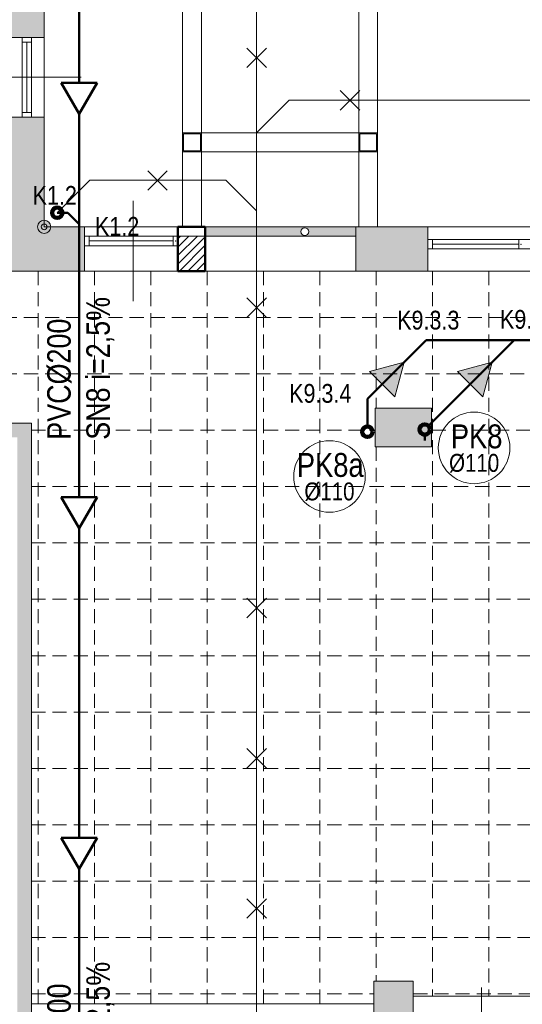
# Model space of a CAD drawing. Header units: millimetres. Extents: x -23540 to 53212, y -37964 to 41185.
# Tile 81 of 203: x -3211 to -2676, y -32245 to -31196. Entities that reach past the tile are written whole.
import ezdxf

# ---------------------------------------------------------------- set-up
doc = ezdxf.new("R2010")
doc.units = ezdxf.units.MM
for name, pattern in [('DASHED', [0.75, 0.5, -0.25]), ('DASHEDX2', [1.5, 1, -0.5]), ('DIVIDEX2', [2.5, 1, -0.5, 0, -0.5, 0, -0.5])]:
    doc.linetypes.add(name, pattern=pattern)
doc.layers.get('0').update_dxf_attribs({"lineweight": 18})
for name, color, linetype, lineweight in [('BA_KS_ist.', 34, 'Continuous', 50), ('MM_KS', 14, 'Continuous', 50), ('MM_KS_OPISY', 7, 'Continuous', 9), ('mm_opisy_2_KS', 1, 'Continuous', 18), ('mm_sprężone', 7, 'Continuous', 50), ('mm_wentylacja_bloki', 7, 'Continuous', 18), ('PG_PRZERYWANE_ŚREDNIE', 1, 'DASHEDX2', 18), ('PG_WIDOKOWE_CIENKIE', 1, 'Continuous', 18), ('PG_ŚCIANY_DZIAŁOWE', 3, 'Continuous', 18), ('Przekrojowa', 60, 'Continuous', 18)]:
    doc.layers.add(name, color=color, linetype=linetype, lineweight=lineweight)
doc.styles.get("Standard").update_dxf_attribs({"font": 'arial.ttf'})

# ---------------------------------------------------------------- blocks, each defined once
blk = doc.blocks.new('ksstrz')
at = {"layer": 'mm_sprężone', "linetype": 'DIVIDEX2', "lineweight": 30}
h = blk.add_hatch(color=256, dxfattribs=at)
h.dxf.hatch_style = 1
h.paths.add_polyline_path([(28045.5, -44864.49038105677), (28060.5, -44838.50961894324), (28030.5, -44838.50961894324)])
at = {"layer": 'mm_wentylacja_bloki'}
for p, q in [((28030.5, -44838.50961894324), (28045.5, -44864.49038105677)), ((28060.5, -44838.50961894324), (28030.5, -44838.50961894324)), ((28045.5, -44864.49038105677), (28060.5, -44838.50961894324))]:
    blk.add_line(p, q, dxfattribs=at)

msp = doc.modelspace()

# ---------------------------------------------------------------- hatches: boundary and pattern name
at = {"layer": 'mm_opisy_2_KS'}
h = msp.add_hatch(color=256, dxfattribs=at)
h.dxf.hatch_style = 1
edge = h.paths.add_edge_path()
edge.add_arc((-3184.90545769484, -31416.83684934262), 2.999999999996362, 0, 90.00000000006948)
edge.add_line((-3184.90545769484, -31413.83684934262), (-3184.90545769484, -31409.83684934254))
edge.add_arc((-3184.90545769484, -31416.83684934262), 7.000000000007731, 0, 89.99999999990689, ccw=False)
edge.add_line((-3177.90545769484, -31416.83684934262), (-3181.905457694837, -31416.83684934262))
edge = h.paths.add_edge_path()
edge.add_arc((-3184.90545769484, -31416.83684934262), 3.000000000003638, 90.00000000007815, 359.9999999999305)
edge.add_line((-3181.905457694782, -31416.83684934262), (-3177.905457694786, -31416.83684934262))
edge.add_arc((-3184.90545769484, -31416.83684934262), 7.000000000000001, 180, 360, ccw=False)
edge.add_arc((-3184.90545769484, -31416.83684934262), 7.000000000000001, 90.00000000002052, 180.0000000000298, ccw=False)
edge.add_line((-3184.90545769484, -31409.83684934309), (-3184.90545769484, -31413.83684934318))
at = {"layer": 'PG_ŚCIANY_DZIAŁOWE', "true_color": 0x636466, "transparency": 33554610}
h = msp.add_hatch(color=251, dxfattribs=at)
h.dxf.hatch_style = 1
h.paths.add_polyline_path([(-3231.90545769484, -31215.08684934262), (-3184.90545769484, -31215.08684934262), (-3184.90545769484, -31160.83684934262), (-3231.90545769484, -31160.83684934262)])
h = msp.add_hatch(color=251, dxfattribs=at)
h.dxf.hatch_style = 1
h.paths.add_polyline_path([(-3369.655457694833, -31463.83684934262), (-3369.65545769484, -31441.33684934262), (-3409.90545769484, -31441.33684934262), (-3409.90545769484, -31466.83684934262), (-3386.40545769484, -31466.83684934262), (-3386.40545769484, -31463.83684934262)])
h.paths.add_polyline_path([(-3248.65545769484, -31441.33684934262), (-3248.655457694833, -31463.83684934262), (-3143.90545769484, -31463.83684934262), (-3141.90545769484, -31463.83684934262), (-3141.90545769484, -31416.83684934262), (-3184.90545769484, -31416.83684934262), (-3184.90545769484, -31300.08684934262), (-3231.90545769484, -31300.08684934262), (-3231.90545769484, -31441.33684934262)])
at = {"layer": 'PG_ŚCIANY_DZIAŁOWE', "lineweight": 20, "true_color": 0x636466, "transparency": 33554610}
h = msp.add_hatch(color=251, dxfattribs=at)
h.dxf.hatch_style = 1
edge = h.paths.add_edge_path()
edge.add_line((-2852.90545769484, -31426.83684934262), (-2852.90545769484, -31416.83684934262))
edge.add_line((-2852.90545769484, -31416.83684934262), (-2907.387662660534, -31416.83684934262))
edge.add_line((-2907.387662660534, -31416.83684934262), (-2907.387662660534, -31417.69613925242))
edge.add_arc((-2907.387662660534, -31421.86410666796), 4.167967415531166, 0, 90, ccw=False)
edge.add_arc((-2907.387662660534, -31421.86410666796), 4.167967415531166, -180, 0, ccw=False)
edge.add_arc((-2907.387662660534, -31421.86410666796), 4.167967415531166, 90, 180, ccw=False)
edge.add_line((-2907.387662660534, -31417.69613925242), (-2907.387662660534, -31416.83684934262))
edge.add_line((-2907.387662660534, -31416.83684934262), (-3013.40545769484, -31416.83684934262))
edge.add_line((-3013.40545769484, -31416.83684934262), (-3013.40545769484, -31426.83684934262))
edge.add_line((-3013.40545769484, -31426.83684934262), (-2852.90545769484, -31426.83684934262))
at = {"layer": 'PG_ŚCIANY_DZIAŁOWE', "true_color": 0x636466, "transparency": 33554610}
h = msp.add_hatch(color=251, dxfattribs=at)
h.dxf.hatch_style = 1
h.paths.add_polyline_path([(-2776.40545769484, -31416.83684934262), (-2852.90545769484, -31416.83684934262), (-2852.90545769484, -31463.83684934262), (-2776.40545769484, -31463.83684934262)])
h = msp.add_hatch(color=251, dxfattribs=at)
h.dxf.hatch_style = 1
h.paths.add_polyline_path([(-2832.40545769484, -31650.83684934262), (-2772.40545769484, -31650.83684934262), (-2772.40545769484, -31609.83684934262), (-2832.40545769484, -31609.83684934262)])
h = msp.add_hatch(color=251, dxfattribs=at)
h.dxf.hatch_style = 1
h.paths.add_polyline_path([(-3198.40545769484, -31625.83684934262), (-3226.90545769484, -31625.83684934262), (-3226.90545769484, -31640.83684934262), (-3213.40545769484, -31640.83684934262), (-3213.40545769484, -32257.33684934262), (-3198.405457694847, -32257.33684934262)])
h = msp.add_hatch(color=251, dxfattribs=at)
h.dxf.hatch_style = 1
h.paths.add_polyline_path([(-2833.90545769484, -32289.83684934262), (-2791.90545769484, -32289.83684934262), (-2791.90545769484, -32219.83684934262), (-2833.90545769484, -32219.83684934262)])
at = {"layer": 'Przekrojowa'}
h = msp.add_hatch(color=256, dxfattribs=at)
h.dxf.hatch_style = 1
edge = h.paths.add_edge_path()
edge.add_arc((-3184.905457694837, -31416.83684934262), 2.999999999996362, 0, 90.00000000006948)
edge.add_line((-3184.90545769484, -31413.83684934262), (-3184.90545769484, -31409.83684934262))
edge.add_arc((-3184.905457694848, -31416.83684934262), 7.000000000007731, 0, 89.99999999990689, ccw=False)
edge.add_line((-3177.90545769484, -31416.83684934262), (-3181.90545769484, -31416.83684934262))
edge = h.paths.add_edge_path()
edge.add_arc((-3184.905457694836, -31416.83684934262), 3.000000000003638, 90.00000000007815, 359.9999999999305)
edge.add_line((-3181.90545769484, -31416.83684934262), (-3177.90545769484, -31416.83684934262))
edge.add_arc((-3184.90545769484, -31416.83684934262), 7, -180, 0, ccw=False)
edge.add_arc((-3184.905457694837, -31416.83684934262), 7, 90.00000000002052, 180.0000000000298, ccw=False)
edge.add_line((-3184.90545769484, -31409.83684934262), (-3184.90545769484, -31413.83684934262))

# ---------------------------------------------------------------- linework, layer by layer
at = {"color": 251, "true_color": 0x636466}
for p, q in [((-3184.90545769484, -31416.83684934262), (-3184.90545769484, -30717.33684934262)), ((-3184.905457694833, -31215.08684934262), (-3231.90545769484, -31215.08684934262)), ((-3208.40545769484, -31215.08684934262), (-3208.405457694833, -31300.08684934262)), ((-3198.40545769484, -31215.08684934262), (-3198.405457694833, -31300.08684934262)), ((-3198.40545769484, -31299.33684934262), (-3198.40545769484, -31215.83684934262)), ((-3208.40545769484, -31220.08684934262), (-3198.40545769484, -31220.08684934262)), ((-3203.40545769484, -31220.08684934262), (-3203.405457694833, -31295.08684934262)), ((-3184.905457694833, -31300.08684934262), (-3231.90545769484, -31300.08684934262)), ((-3208.405457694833, -31295.08684934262), (-3198.405457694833, -31295.08684934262)), ((-2450.90545769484, -31416.83684934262), (-3184.90545769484, -31416.83684934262)), ((-3141.90545769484, -31463.83684934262), (-3141.90545769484, -31416.83684934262)), ((-3042.40545769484, -31426.83684934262), (-3141.90545769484, -31426.83684934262)), ((-3136.90545769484, -31436.83684934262), (-3136.90545769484, -31426.83684934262)), ((-3047.40545769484, -31426.83684934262), (-3047.40545769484, -31436.83684934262)), ((-3042.40545769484, -31426.83684934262), (-3042.40545769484, -31436.83684934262)), ((-2852.90545769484, -31463.83684934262), (-2852.90545769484, -31416.83684934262)), ((-2776.40545769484, -31463.83684934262), (-2776.40545769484, -31416.83684934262)), ((-3042.40545769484, -31436.83684934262), (-3141.90545769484, -31436.83684934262)), ((-3047.40545769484, -31431.83684934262), (-3136.90545769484, -31431.83684934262)), ((-2487.40545769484, -31430.33684934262), (-2776.40545769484, -31430.33684934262)), ((-2771.40545769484, -31440.33684934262), (-2771.405457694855, -31430.33684934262)), ((-2679.572124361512, -31435.33684934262), (-2771.40545769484, -31435.33684934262)), ((-2679.572124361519, -31430.33684934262), (-2679.572124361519, -31440.33684934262)), ((-2487.40545769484, -31440.33684934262), (-2776.40545769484, -31440.33684934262)), ((-3231.90545769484, -31463.83684934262), (-3143.90545769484, -31463.83684934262)), ((-2397.90545769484, -31463.83684934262), (-3143.90545769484, -31463.83684934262)), ((-3198.40545769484, -31625.83684934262), (-3226.90545769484, -31625.83684934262)), ((-3198.405457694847, -32257.33684934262), (-3198.40545769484, -31625.83684934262)), ((-2791.90545769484, -32219.83684934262), (-2833.90545769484, -32219.83684934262)), ((-2833.90545769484, -32219.83684934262), (-2833.90545769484, -32289.83684934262)), ((-2791.90545769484, -32219.83684934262), (-2791.90545769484, -32289.83684934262)), ((-2833.90545769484, -32243.83684934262), (-3198.40545769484, -32243.83684934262)), ((-2646.90545769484, -32235.83684934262), (-2791.90545769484, -32235.83684934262))]:
    msp.add_line(p, q, dxfattribs=at)
at = {"color": 251, "lineweight": 20, "true_color": 0x636466}
for p, q in [((-3037.40545769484, -31336.83684934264), (-3037.40545769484, -31120.83684934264)), ((-2829.90545769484, -31120.83684934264), (-2829.90545769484, -31336.83684934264)), ((-3017.40545769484, -31316.83684934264), (-3017.40545769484, -31140.83684934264)), ((-2849.90545769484, -31140.83684934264), (-2849.90545769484, -31316.83684934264)), ((-3145.579511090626, -31257.58684934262), (-3252.39479800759, -31257.58684934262)), ((-3017.40545769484, -31316.83684934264), (-3037.40545769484, -31316.83684934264)), ((-3037.40545769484, -31336.83684934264), (-3037.40545769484, -31316.83684934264)), ((-3037.40545769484, -31316.83684934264), (-3017.40545769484, -31316.83684934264)), ((-3036.40545769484, -31335.83684934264), (-3036.40545769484, -31317.83684934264)), ((-3036.40545769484, -31317.83684934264), (-3018.40545769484, -31317.83684934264)), ((-3018.40545769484, -31317.83684934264), (-3018.40545769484, -31335.83684934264)), ((-2849.90545769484, -31316.83684934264), (-3017.40545769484, -31316.83684934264)), ((-3017.40545769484, -31316.83684934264), (-3017.40545769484, -31336.83684934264)), ((-3017.40545769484, -31316.83684934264), (-3017.40545769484, -31336.83684934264)), ((-2849.90545769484, -31316.83684934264), (-2892.90545769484, -31316.83684934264)), ((-2849.90545769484, -31316.83684934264), (-2829.90545769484, -31316.83684934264)), ((-2849.90545769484, -31316.83684934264), (-2849.90545769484, -31336.83684934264)), ((-2849.90545769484, -31336.83684934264), (-2849.90545769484, -31316.83684934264)), ((-2849.90545769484, -31316.83684934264), (-2829.90545769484, -31316.83684934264)), ((-2848.90545769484, -31335.83684934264), (-2848.90545769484, -31317.83684934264)), ((-2848.90545769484, -31317.83684934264), (-2830.90545769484, -31317.83684934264)), ((-2830.90545769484, -31317.83684934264), (-2830.90545769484, -31335.83684934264)), ((-2829.90545769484, -31316.83684934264), (-2829.90545769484, -31336.83684934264)), ((-2829.90545769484, -31336.83684934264), (-3037.40545769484, -31336.83684934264)), ((-3037.40545769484, -31336.83684934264), (-3037.40545769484, -31416.83684934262)), ((-3017.40545769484, -31336.83684934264), (-3037.40545769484, -31336.83684934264)), ((-3018.40545769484, -31335.83684934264), (-3036.40545769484, -31335.83684934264)), ((-3017.40545769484, -31336.83684934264), (-3017.40545769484, -31416.83684934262)), ((-2829.90545769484, -31336.83684934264), (-2849.90545769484, -31336.83684934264)), ((-2849.90545769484, -31336.83684934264), (-2849.90545769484, -31416.83684934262)), ((-2830.90545769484, -31335.83684934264), (-2848.90545769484, -31335.83684934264)), ((-2829.90545769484, -31336.83684934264), (-2829.90545769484, -31416.83684934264)), ((-3090.15545769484, -31389.26886538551), (-3090.15545769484, -31496.08415230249)), ((-3042.40545769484, -31426.83684934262), (-3013.40545769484, -31426.83684934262)), ((-3013.40545769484, -31416.83684934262), (-2849.90545769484, -31416.83684934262)), ((-3013.40545769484, -31426.83684934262), (-2852.90545769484, -31426.83684934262)), ((-3042.40545769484, -31463.83684934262), (-3042.40545769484, -31439.83684934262)), ((-2832.40545769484, -31650.83684934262), (-2832.40545769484, -31609.83684934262)), ((-2832.40545769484, -31609.83684934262), (-2772.40545769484, -31609.83684934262)), ((-2772.40545769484, -31650.83684934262), (-2772.40545769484, -31609.83684934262)), ((-2832.40545769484, -31650.83684934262), (-2772.40545769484, -31650.83684934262)), ((-2719.405457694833, -32327.70329249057), (-2719.40545769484, -32226.65503024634))]:
    msp.add_line(p, q, dxfattribs=at)
msp.add_circle((-2907.387662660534, -31421.86410666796), 4.167967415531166, dxfattribs=at)
msp.add_circle((-2907.387662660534, -31421.86410666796), 4.167967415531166, dxfattribs=at)
at = {"color": 251, "true_color": 0x636466}
for p in [(-3044.90545769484, -31431.83684934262), (-3044.90545769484, -31431.83684934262), (-3044.90545769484, -31431.83684934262), (-3044.90545769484, -31431.83684934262), (-2677.072124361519, -31435.33684934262), (-2677.072124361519, -31435.33684934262), (-2677.072124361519, -31435.33684934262)]:
    msp.add_point(p, dxfattribs=at)
at = {"layer": 'BA_KS_ist.', "linetype": 'Continuous', "ltscale": 25}
for p, q in [((-2840.775463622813, -31600.04312678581), (-2778.143947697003, -31537.41161086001)), ((-2684.532152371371, -31537.41161086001), (-2778.143947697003, -31537.41161086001)), ((-2775.782941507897, -31628.66239999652), (-2684.532152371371, -31537.41161086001)), ((-2684.532152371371, -31537.41161086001), (-2377.543268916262, -31537.41161086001)), ((-2840.775463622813, -31629.40507596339), (-2840.775463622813, -31600.04312678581))]:
    msp.add_line(p, q, dxfattribs=at)
at = {"layer": 'BA_KS_ist.', "linetype": 'DASHED', "ltscale": 50}
msp.add_line((-2779.672028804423, -31637.95143103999), (-2779.672028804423, -31644.40088757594), dxfattribs=at)
at = {"layer": 'BA_KS_ist.', "color": 1, "linetype": 'Continuous', "lineweight": 140, "ltscale": 25}
msp.add_circle((-3170.978926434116, -31401.79126350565), 5.5, dxfattribs=at)
at = {"layer": 'BA_KS_ist.', "color": 51, "linetype": 'Continuous', "lineweight": 140, "ltscale": 25, "true_color": 0xf7f281}
for centre in [(-2840.775463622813, -31634.90507596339), (-2779.672028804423, -31632.55148729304)]:
    msp.add_circle(centre, 5.5, dxfattribs=at)
at = {"layer": 'MM_KS'}
for p, q in [((-3147.623019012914, -30916.0065758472), (-3147.623019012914, -31263.39284500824)), ((-3128.573019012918, -31263.39284500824), (-3166.673019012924, -31263.39284500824)), ((-3166.673019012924, -31263.39284500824), (-3147.623019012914, -31296.38841289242)), ((-3147.623019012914, -31296.38841289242), (-3128.573019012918, -31263.39284500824)), ((-3147.623019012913, -31296.38841289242), (-3147.623019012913, -31704.5341649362)), ((-3170.978926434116, -31401.79126350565), (-3159.687433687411, -31401.79126350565)), ((-3159.687433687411, -31401.79126350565), (-3147.623019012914, -31413.85567818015)), ((-3128.573019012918, -31704.5341649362), (-3166.673019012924, -31704.5341649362)), ((-3166.673019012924, -31704.5341649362), (-3147.623019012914, -31737.52973282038)), ((-3147.623019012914, -31737.52973282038), (-3128.573019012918, -31704.5341649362)), ((-3147.623019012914, -31737.52973282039), (-3147.623019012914, -32067.43944045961)), ((-3128.573019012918, -32067.4394404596), (-3166.673019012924, -32067.4394404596)), ((-3166.673019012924, -32067.4394404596), (-3147.623019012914, -32100.43500834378)), ((-3147.623019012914, -32100.43500834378), (-3128.573019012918, -32067.4394404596)), ((-3147.623019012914, -32100.43500834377), (-3147.623019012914, -32407.11420054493))]:
    msp.add_line(p, q, dxfattribs=at)
at = {"layer": 'MM_KS_OPISY'}
for centre in [(-2727.122982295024, -31652.15514304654), (-2881.110408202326, -31682.54860688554)]:
    msp.add_circle(centre, 38.1, dxfattribs=at)
at = {"layer": 'mm_opisy_2_KS'}
msp.add_circle((-3184.90545769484, -31416.83684934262), 7.000000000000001, dxfattribs=at)
at = {"layer": 'PG_PRZERYWANE_ŚREDNIE', "color": 251, "lineweight": 15, "ltscale": 15, "true_color": 0x636466}
for p, q in [((-3191.405264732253, -31463.83684934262), (-3191.405264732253, -32243.83684934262)), ((-3131.405264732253, -31463.83684934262), (-3131.405264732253, -32243.83684934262)), ((-3071.405264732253, -31463.83684934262), (-3071.405264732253, -32243.83684934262)), ((-3011.405264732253, -31463.83684934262), (-3011.405264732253, -32243.83684934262)), ((-2951.405264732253, -31463.83684934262), (-2951.405264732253, -32243.83684934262)), ((-2891.405264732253, -31463.83684934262), (-2891.405264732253, -32243.83684934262)), ((-2831.405264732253, -31463.83684934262), (-2831.405264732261, -31609.83684934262)), ((-2771.405264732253, -31463.83684934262), (-2771.405264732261, -32235.83684934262)), ((-2711.405264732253, -31463.83684934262), (-2711.405264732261, -32235.83684934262)), ((-3386.40545769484, -31513.33684934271), (-2237.405264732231, -31513.33684934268)), ((-3386.40545769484, -31573.33684934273), (-2237.405264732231, -31573.3368493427)), ((-3198.40545769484, -31633.33684934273), (-2832.40545769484, -31633.33684934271)), ((-2772.405457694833, -31633.33684934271), (-2248.90545769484, -31633.3368493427)), ((-2831.405264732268, -31650.83684934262), (-2831.405264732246, -32219.83684934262)), ((-3198.405457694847, -31693.33684934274), (-2021.90545769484, -31693.3368493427)), ((-3198.405457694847, -31753.33684934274), (-2021.90545769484, -31753.3368493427)), ((-3198.405457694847, -31813.33684934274), (-2021.90545769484, -31813.3368493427)), ((-3198.405457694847, -31873.33684934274), (-2021.90545769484, -31873.33684934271)), ((-3198.405457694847, -31933.33684934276), (-2021.90545769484, -31933.33684934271)), ((-3198.405457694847, -31993.33684934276), (-2625.713405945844, -31993.33684934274)), ((-3198.405457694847, -32053.33684934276), (-2646.905457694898, -32053.33684934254)), ((-3198.405457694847, -32113.33684934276), (-2646.905457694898, -32113.33684934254)), ((-3198.405457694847, -32173.3368493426), (-2646.905457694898, -32173.33684934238)), ((-3198.405457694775, -32233.33684934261), (-2833.90545769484, -32233.33684934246)), ((-2791.90545769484, -32233.33684934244), (-2646.905457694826, -32233.33684934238))]:
    msp.add_line(p, q, dxfattribs=at)
at = {"layer": 'PG_WIDOKOWE_CIENKIE', "color": 251, "lineweight": 50, "true_color": 0x636466}
for p, q in [((-3042.40545769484, -31463.83684934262), (-3042.40545769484, -31416.83684934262)), ((-3042.40545769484, -31416.83684934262), (-3013.40545769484, -31416.83684934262)), ((-3042.40545769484, -31416.83684934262), (-3013.40545769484, -31416.83684934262)), ((-3042.40545769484, -31463.83684934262), (-3042.40545769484, -31416.83684934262)), ((-3013.40545769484, -31416.83684934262), (-3013.40545769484, -31463.83684934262)), ((-3013.40545769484, -31416.83684934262), (-3013.40545769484, -31463.83684934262)), ((-3013.40545769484, -31463.83684934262), (-3042.40545769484, -31463.83684934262)), ((-3013.40545769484, -31463.83684934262), (-3042.40545769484, -31463.83684934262))]:
    msp.add_line(p, q, dxfattribs=at)
at = {"layer": 'PG_WIDOKOWE_CIENKIE', "color": 251, "linetype": 'Continuous', "lineweight": 18, "true_color": 0x636466}
for p, q in [((-3042.405457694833, -31429.50215567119), (-3039.74015136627, -31426.83684934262)), ((-3042.405457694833, -31438.48241179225), (-3030.759895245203, -31426.83684934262)), ((-3042.405457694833, -31447.46266791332), (-3021.779639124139, -31426.83684934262)), ((-3042.40545769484, -31456.44292403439), (-3013.405457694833, -31427.44292403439)), ((-3040.819126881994, -31463.83684934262), (-3013.405457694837, -31436.42318015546)), ((-3031.838870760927, -31463.83684934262), (-3013.405457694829, -31445.40343627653)), ((-3022.858614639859, -31463.83684934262), (-3013.405457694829, -31454.3836923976)), ((-3013.878358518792, -31463.83684934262), (-3013.405457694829, -31463.36394851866))]:
    msp.add_line(p, q, dxfattribs=at)
at = {"layer": 'Przekrojowa'}
for p, q in [((-2958.639182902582, -30896.90610780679), (-2958.639182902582, -32474.19233088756)), ((-2923.854044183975, -31282.05163984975), (-2958.639331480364, -31316.83692714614)), ((-2923.854044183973, -31282.05163984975), (-2591.233329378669, -31282.05163984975)), ((-3136.193639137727, -31367.00597620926), (-3170.978926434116, -31401.79126350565)), ((-3136.193639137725, -31367.00597620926), (-2991.324717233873, -31367.00597620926)), ((-2991.324717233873, -31367.00597620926), (-2958.639182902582, -31399.69151054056))]:
    msp.add_line(p, q, dxfattribs=at)
at = {"layer": 'Przekrojowa', "color": 1}
for p, q in [((-2969.025901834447, -31247.30434321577), (-2948.252463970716, -31226.53090535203)), ((-2948.252463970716, -31247.30434321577), (-2969.025901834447, -31226.53090535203)), ((-2869.692500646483, -31292.43835878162), (-2848.919062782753, -31271.66492091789)), ((-2848.919062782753, -31292.43835878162), (-2869.692500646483, -31271.66492091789)), ((-3074.590865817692, -31377.83766384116), (-3053.817427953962, -31357.06422597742)), ((-3053.817427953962, -31377.83766384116), (-3074.590865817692, -31357.06422597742)), ((-2969.025901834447, -31513.24769971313), (-2948.252463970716, -31492.47426184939)), ((-2948.252463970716, -31513.24769971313), (-2969.025901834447, -31492.47426184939)), ((-2969.025901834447, -31833.05968998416), (-2948.252463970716, -31812.28625212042)), ((-2948.252463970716, -31833.05968998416), (-2969.025901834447, -31812.28625212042)), ((-2969.025901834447, -31992.96568511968), (-2948.252463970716, -31972.19224725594)), ((-2948.252463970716, -31992.96568511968), (-2969.025901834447, -31972.19224725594)), ((-2969.025901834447, -32152.87168025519), (-2948.252463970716, -32132.09824239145)), ((-2948.252463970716, -32152.87168025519), (-2969.025901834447, -32132.09824239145))]:
    msp.add_line(p, q, dxfattribs=at)
at = {"layer": 'Przekrojowa'}
for radius in [7, 3]:
    msp.add_circle((-3184.90545769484, -31416.83684934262), radius, dxfattribs=at)

# ---------------------------------------------------------------- block references
at = {"layer": 'mm_sprężone', "color": 2, "linetype": 'DIVIDEX2', "lineweight": 30, "xscale": 1.270000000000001, "yscale": 1.270000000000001, "zscale": 1.270000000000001, "rotation": 255.0000000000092}
for p in [(61416.51075445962, -11913.63305326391), (61510.12254978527, -11913.63305326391)]:
    msp.add_blockref('ksstrz', p, dxfattribs=at)

# ---------------------------------------------------------------- texts
at = {"layer": 'MM_KS_OPISY', "char_height": 25, "attachment_point": 1, "rotation": 90}
for insert in [(-3181.611405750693, -31643.43639574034), (-3181.611405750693, -32351.25952880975)]:
    msp.add_mtext_dynamic_manual_height_columns('{\\fArial Narrow|b0|i0|c238|p34;PVC%%C200\\PSN8 i=2,5%}', width=169.5954309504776, gutter_width=1, heights=[0], dxfattribs=dict(at, insert=insert))
at = {"layer": 'MM_KS_OPISY'}
for s, width, insert, char_height, attachment_point in [('{\\fArial Narrow|b0|i0|c238|p34;PK8}', 25.4, (-2751.926495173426, -31627.17113585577), 25.4, 1), ('{\\fArial Narrow|b0|i0|c238|p34;PK8a}', 25.4, (-2844.734349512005, -31657.56459969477), 25.4, 3), ('{\\fArial Narrow|b0|i0|c238|p34;%%C110}', 0.5033378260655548, (-2753.782761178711, -31658.56257189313), 19.05, 1), ('{\\fArial Narrow|b0|i0|c238|p34;%%C110}', 0.5033378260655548, (-2854.45062931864, -31688.95603573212), 19.05, 3)]:
    msp.add_mtext_dynamic_manual_height_columns(s, width=width, gutter_width=1, heights=[0], dxfattribs=dict(at, insert=insert, char_height=char_height, attachment_point=attachment_point))
at = {"layer": 'mm_opisy_2_KS', "char_height": 20, "attachment_point": 1}
for s, insert in [('\\fArial Narrow|b0|i0|c238|p34;K1.2', (-3197.168584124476, -31373.29966348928)), ('\\fArial Narrow|b0|i0|c238|p34;K1.2', (-3130.745569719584, -31406.28305470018)), ('\\fArial Narrow|b0|i0|c238|p34;K9.3.3', (-2809.036152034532, -31506.09784877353)), ('\\fArial Narrow|b0|i0|c238|p34;K9.3.2', (-2699.56918234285, -31505.29169942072)), ('\\fArial Narrow|b0|i0|c238|p34;K9.3.4', (-2924.02667736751, -31584.09669604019))]:
    msp.add_mtext_dynamic_manual_height_columns(s, width=6.3197286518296, gutter_width=1, heights=[0], dxfattribs=dict(at, insert=insert))

doc.saveas('drawing.dxf')
